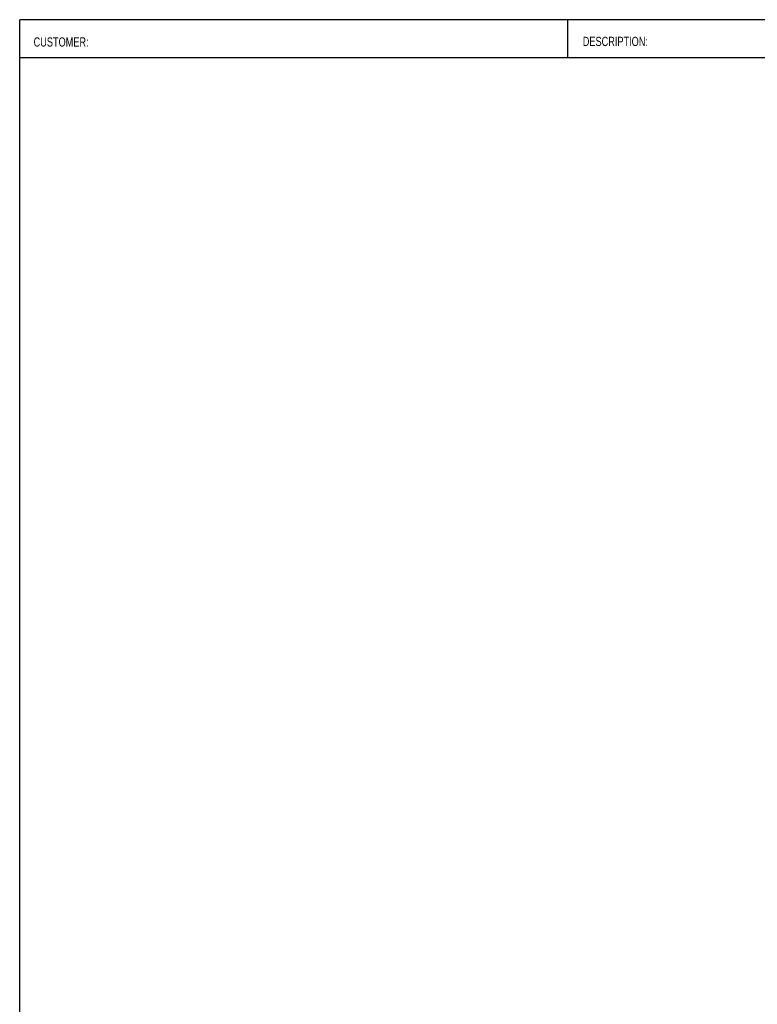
# Model space of a CAD drawing. Header units: millimetres. Extents: x 130 to 5886, y 139 to 4070.
# Tile 2 of 5: x 130 to 1699, y 1977 to 4070. Entities that reach past the tile are written whole.
import ezdxf

# ---------------------------------------------------------------- set-up
doc = ezdxf.new("R2010")
doc.units = ezdxf.units.MM
doc.header["$LTSCALE"] = 20
doc.styles.add('SLDTEXTSTYLE1', font='Arial Narrow', dxfattribs={"width": 0.87})

msp = doc.modelspace()

# ---------------------------------------------------------------- linework, layer by layer
at = {"color": 7, "linetype": 'Continuous', "lineweight": 25}
for p, q in [((5806.63, 4070), (130.48, 4070)), ((130.48, 140), (130.48, 4070)), ((1296.01, 3990), (1296.01, 4070)), ((130.48, 3990), (5806.63, 3990))]:
    msp.add_line(p, q, dxfattribs=at)

# ---------------------------------------------------------------- texts
at = {"color": 7, "linetype": 'Continuous', "lineweight": 18, "attachment_point": 1, "style": 'SLDTEXTSTYLE1'}
for s, insert, char_height in [('CUSTOMER:', (160.12, 4032.44), 19.55), ('DESCRIPTION:', (1327.95, 4033.61), 19.5505)]:
    msp.add_mtext(s, dxfattribs=dict(at, insert=insert, char_height=char_height))

doc.saveas('drawing.dxf')
